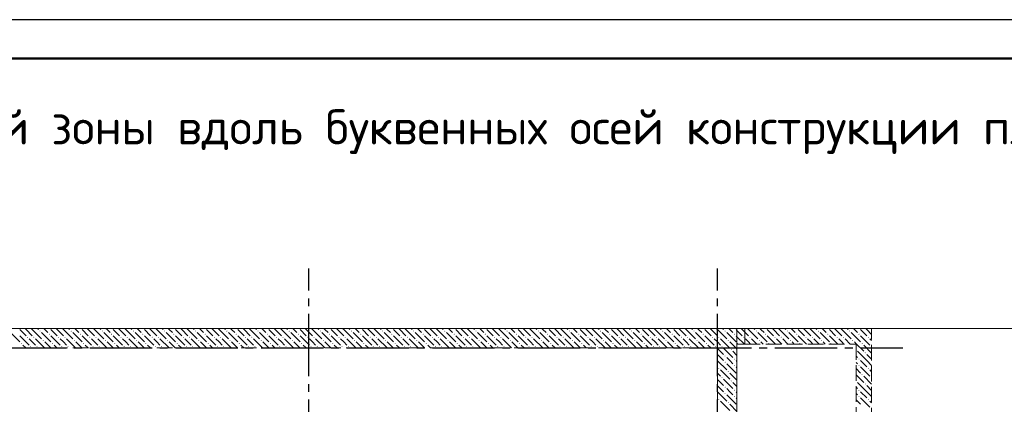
# Model space of a CAD drawing. Header units: millimetres. Extents: x 0 to 59400, y 0 to 42000.
# Tile 20 of 28: x 16099 to 28747, y 37058 to 42000. Entities that reach past the tile are written whole.
import ezdxf

# ---------------------------------------------------------------- set-up
doc = ezdxf.new("R2010")
doc.units = ezdxf.units.MM
doc.linetypes.add('______2', pattern=[270, 200, -70])
doc.linetypes.add('______5', pattern=[1100, 800, -100, 100, -100])
for name, color, linetype, lineweight in [('Standard', 7, 'Continuous', 25), ('ЖБ Перекрытие верхний уровень_1', 7, 'Continuous', 18), ('Текст_ общее', 7, 'Continuous', 25)]:
    doc.layers.add(name, color=color, linetype=linetype, lineweight=lineweight)
doc.layers.add('ЖБ Стена верхний уровень', color=7, linetype='______2', lineweight=13, true_color=0x656565)
doc.layers.add('Оси', color=7, linetype='______5', lineweight=13, true_color=0x656565)
doc.styles.add('ISOCPEUR', font='txt')

msp = doc.modelspace()

# ---------------------------------------------------------------- hatches: boundary and pattern name
at = {"layer": 'ЖБ Стена верхний уровень', "linetype": 'Continuous', "lineweight": 18, "transparency": 33554687}
for points in [[(16354, 38000), (16361, 38006), (16367, 38000), (16361, 37993)], [(16474, 37960), (16481, 37966), (16487, 37960), (16481, 37953)], [(16754, 38000), (16761, 38006), (16767, 38000), (16761, 37993)], [(16874, 37960), (16881, 37966), (16887, 37960), (16881, 37953)], [(17154, 38000), (17161, 38006), (17167, 38000), (17161, 37993)], [(17274, 37960), (17281, 37966), (17287, 37960), (17281, 37953)], [(17554, 38000), (17561, 38006), (17567, 38000), (17561, 37993)], [(17674, 37960), (17681, 37966), (17687, 37960), (17681, 37953)], [(17954, 38000), (17961, 38006), (17967, 38000), (17961, 37993)], [(18074, 37960), (18081, 37966), (18087, 37960), (18081, 37953)], [(18354, 38000), (18361, 38006), (18367, 38000), (18361, 37993)], [(18474, 37960), (18481, 37966), (18487, 37960), (18481, 37953)], [(18754, 38000), (18761, 38006), (18767, 38000), (18761, 37993)], [(18874, 37960), (18881, 37966), (18887, 37960), (18881, 37953)], [(19154, 38000), (19161, 38006), (19167, 38000), (19161, 37993)], [(19274, 37960), (19281, 37966), (19287, 37960), (19281, 37953)], [(19554, 38000), (19561, 38006), (19567, 38000), (19561, 37993)], [(19674, 37960), (19681, 37966), (19687, 37960), (19681, 37953)], [(19954, 38000), (19961, 38006), (19967, 38000), (19961, 37993)], [(20074, 37960), (20081, 37966), (20087, 37960), (20081, 37953)], [(20354, 38000), (20361, 38006), (20367, 38000), (20361, 37993)], [(20474, 37960), (20481, 37966), (20487, 37960), (20481, 37953)], [(20754, 38000), (20761, 38006), (20767, 38000), (20761, 37993)], [(20874, 37960), (20881, 37966), (20887, 37960), (20881, 37953)], [(21154, 38000), (21161, 38006), (21167, 38000), (21161, 37993)], [(21274, 37960), (21281, 37966), (21287, 37960), (21281, 37953)], [(21554, 38000), (21561, 38006), (21567, 38000), (21561, 37993)], [(21674, 37960), (21681, 37966), (21687, 37960), (21681, 37953)], [(21954, 38000), (21961, 38006), (21967, 38000), (21961, 37993)], [(22074, 37960), (22081, 37966), (22087, 37960), (22081, 37953)], [(22354, 38000), (22361, 38006), (22367, 38000), (22361, 37993)], [(22474, 37960), (22481, 37966), (22487, 37960), (22481, 37953)], [(22754, 38000), (22761, 38006), (22767, 38000), (22761, 37993)], [(22874, 37960), (22881, 37966), (22887, 37960), (22881, 37953)], [(23154, 38000), (23161, 38006), (23167, 38000), (23161, 37993)], [(23274, 37960), (23281, 37966), (23287, 37960), (23281, 37953)], [(23554, 38000), (23561, 38006), (23567, 38000), (23561, 37993)], [(23674, 37960), (23681, 37966), (23687, 37960), (23681, 37953)], [(23954, 38000), (23961, 38006), (23967, 38000), (23961, 37993)], [(24074, 37960), (24081, 37966), (24087, 37960), (24081, 37953)], [(24354, 38000), (24361, 38006), (24367, 38000), (24361, 37993)], [(24474, 37960), (24481, 37966), (24487, 37960), (24481, 37953)], [(24754, 38000), (24761, 38006), (24767, 38000), (24761, 37993)], [(24874, 37960), (24881, 37966), (24887, 37960), (24881, 37953)], [(25154, 38000), (25161, 38006), (25167, 38000), (25161, 37993)], [(25274, 37960), (25281, 37966), (25287, 37960), (25281, 37953)], [(25554, 38000), (25561, 38006), (25567, 38000), (25561, 37993)], [(25674, 37960), (25681, 37966), (25687, 37960), (25681, 37953)], [(25954, 38000), (25961, 38006), (25967, 38000), (25961, 37993)], [(26074, 37960), (26081, 37966), (26087, 37960), (26081, 37953)], [(26354, 38000), (26361, 38006), (26367, 38000), (26361, 37993)], [(26474, 37960), (26481, 37966), (26487, 37960), (26481, 37953)], [(26754, 38000), (26761, 38006), (26767, 38000), (26761, 37993)], [(26874, 37960), (26881, 37966), (26887, 37960), (26881, 37953)], [(16114, 37840), (16121, 37846), (16127, 37840), (16121, 37833)], [(16194, 37920), (16201, 37926), (16207, 37920), (16201, 37913)], [(16274, 37920), (16281, 37926), (16287, 37920), (16281, 37913)], [(16394, 37880), (16401, 37886), (16407, 37880), (16401, 37873)], [(16514, 37840), (16521, 37846), (16527, 37840), (16521, 37833)], [(16594, 37920), (16601, 37926), (16607, 37920), (16601, 37913)], [(16674, 37920), (16681, 37926), (16687, 37920), (16681, 37913)], [(16794, 37880), (16801, 37886), (16807, 37880), (16801, 37873)], [(16914, 37840), (16921, 37846), (16927, 37840), (16921, 37833)], [(16994, 37920), (17001, 37926), (17007, 37920), (17001, 37913)], [(17074, 37920), (17081, 37926), (17087, 37920), (17081, 37913)], [(17194, 37880), (17201, 37886), (17207, 37880), (17201, 37873)], [(17314, 37840), (17321, 37846), (17327, 37840), (17321, 37833)], [(17394, 37920), (17401, 37926), (17407, 37920), (17401, 37913)], [(17474, 37920), (17481, 37926), (17487, 37920), (17481, 37913)], [(17594, 37880), (17601, 37886), (17607, 37880), (17601, 37873)], [(17714, 37840), (17721, 37846), (17727, 37840), (17721, 37833)], [(17794, 37920), (17801, 37926), (17807, 37920), (17801, 37913)], [(17874, 37920), (17881, 37926), (17887, 37920), (17881, 37913)], [(17994, 37880), (18001, 37886), (18007, 37880), (18001, 37873)], [(18114, 37840), (18121, 37846), (18127, 37840), (18121, 37833)], [(18194, 37920), (18201, 37926), (18207, 37920), (18201, 37913)], [(18274, 37920), (18281, 37926), (18287, 37920), (18281, 37913)], [(18394, 37880), (18401, 37886), (18407, 37880), (18401, 37873)], [(18514, 37840), (18521, 37846), (18527, 37840), (18521, 37833)], [(18594, 37920), (18601, 37926), (18607, 37920), (18601, 37913)], [(18674, 37920), (18681, 37926), (18687, 37920), (18681, 37913)], [(18794, 37880), (18801, 37886), (18807, 37880), (18801, 37873)], [(18914, 37840), (18921, 37846), (18927, 37840), (18921, 37833)], [(18994, 37920), (19001, 37926), (19007, 37920), (19001, 37913)], [(19074, 37920), (19081, 37926), (19087, 37920), (19081, 37913)], [(19194, 37880), (19201, 37886), (19207, 37880), (19201, 37873)], [(19314, 37840), (19321, 37846), (19327, 37840), (19321, 37833)], [(19394, 37920), (19401, 37926), (19407, 37920), (19401, 37913)], [(19474, 37920), (19481, 37926), (19487, 37920), (19481, 37913)], [(19594, 37880), (19601, 37886), (19607, 37880), (19601, 37873)], [(19714, 37840), (19721, 37846), (19727, 37840), (19721, 37833)], [(19794, 37920), (19801, 37926), (19807, 37920), (19801, 37913)], [(19874, 37920), (19881, 37926), (19887, 37920), (19881, 37913)], [(19994, 37880), (20001, 37886), (20007, 37880), (20001, 37873)], [(20114, 37840), (20121, 37846), (20127, 37840), (20121, 37833)], [(20194, 37920), (20201, 37926), (20207, 37920), (20201, 37913)], [(20274, 37920), (20281, 37926), (20287, 37920), (20281, 37913)], [(20394, 37880), (20401, 37886), (20407, 37880), (20401, 37873)], [(20514, 37840), (20521, 37846), (20527, 37840), (20521, 37833)], [(20594, 37920), (20601, 37926), (20607, 37920), (20601, 37913)], [(20674, 37920), (20681, 37926), (20687, 37920), (20681, 37913)], [(20794, 37880), (20801, 37886), (20807, 37880), (20801, 37873)], [(20914, 37840), (20921, 37846), (20927, 37840), (20921, 37833)], [(20994, 37920), (21001, 37926), (21007, 37920), (21001, 37913)], [(21074, 37920), (21081, 37926), (21087, 37920), (21081, 37913)], [(21194, 37880), (21201, 37886), (21207, 37880), (21201, 37873)], [(21314, 37840), (21321, 37846), (21327, 37840), (21321, 37833)], [(21394, 37920), (21401, 37926), (21407, 37920), (21401, 37913)], [(21474, 37920), (21481, 37926), (21487, 37920), (21481, 37913)], [(21594, 37880), (21601, 37886), (21607, 37880), (21601, 37873)], [(21714, 37840), (21721, 37846), (21727, 37840), (21721, 37833)], [(21794, 37920), (21801, 37926), (21807, 37920), (21801, 37913)], [(21874, 37920), (21881, 37926), (21887, 37920), (21881, 37913)], [(21994, 37880), (22001, 37886), (22007, 37880), (22001, 37873)], [(22114, 37840), (22121, 37846), (22127, 37840), (22121, 37833)], [(22194, 37920), (22201, 37926), (22207, 37920), (22201, 37913)], [(22274, 37920), (22281, 37926), (22287, 37920), (22281, 37913)], [(22394, 37880), (22401, 37886), (22407, 37880), (22401, 37873)], [(22514, 37840), (22521, 37846), (22527, 37840), (22521, 37833)], [(22594, 37920), (22601, 37926), (22607, 37920), (22601, 37913)], [(22674, 37920), (22681, 37926), (22687, 37920), (22681, 37913)], [(22794, 37880), (22801, 37886), (22807, 37880), (22801, 37873)], [(22914, 37840), (22921, 37846), (22927, 37840), (22921, 37833)], [(22994, 37920), (23001, 37926), (23007, 37920), (23001, 37913)], [(23074, 37920), (23081, 37926), (23087, 37920), (23081, 37913)], [(23194, 37880), (23201, 37886), (23207, 37880), (23201, 37873)], [(23314, 37840), (23321, 37846), (23327, 37840), (23321, 37833)], [(23394, 37920), (23401, 37926), (23407, 37920), (23401, 37913)], [(23474, 37920), (23481, 37926), (23487, 37920), (23481, 37913)], [(23594, 37880), (23601, 37886), (23607, 37880), (23601, 37873)], [(23714, 37840), (23721, 37846), (23727, 37840), (23721, 37833)], [(23794, 37920), (23801, 37926), (23807, 37920), (23801, 37913)], [(23874, 37920), (23881, 37926), (23887, 37920), (23881, 37913)], [(23994, 37880), (24001, 37886), (24007, 37880), (24001, 37873)], [(24114, 37840), (24121, 37846), (24127, 37840), (24121, 37833)], [(24194, 37920), (24201, 37926), (24207, 37920), (24201, 37913)], [(24274, 37920), (24281, 37926), (24287, 37920), (24281, 37913)], [(24394, 37880), (24401, 37886), (24407, 37880), (24401, 37873)], [(24514, 37840), (24521, 37846), (24527, 37840), (24521, 37833)], [(24594, 37920), (24601, 37926), (24607, 37920), (24601, 37913)], [(24674, 37920), (24681, 37926), (24687, 37920), (24681, 37913)], [(24794, 37880), (24801, 37886), (24807, 37880), (24801, 37873)], [(24914, 37840), (24921, 37846), (24927, 37840), (24921, 37833)], [(24994, 37920), (25001, 37926), (25007, 37920), (25001, 37913)], [(25074, 37920), (25081, 37926), (25087, 37920), (25081, 37913)], [(25194, 37880), (25201, 37886), (25207, 37880), (25201, 37873)], [(25314, 37840), (25321, 37846), (25327, 37840), (25321, 37833)], [(25394, 37920), (25401, 37926), (25407, 37920), (25401, 37913)], [(25474, 37920), (25481, 37926), (25487, 37920), (25481, 37913)], [(25594, 37880), (25601, 37886), (25607, 37880), (25601, 37873)], [(25714, 37840), (25721, 37846), (25727, 37840), (25721, 37833)], [(25794, 37920), (25801, 37926), (25807, 37920), (25801, 37913)], [(25874, 37920), (25881, 37926), (25887, 37920), (25881, 37913)], [(25994, 37880), (26001, 37886), (26007, 37880), (26001, 37873)], [(26114, 37840), (26121, 37846), (26127, 37840), (26121, 37833)], [(26194, 37920), (26201, 37926), (26207, 37920), (26201, 37913)], [(26274, 37920), (26281, 37926), (26287, 37920), (26281, 37913)], [(26394, 37880), (26401, 37886), (26407, 37880), (26401, 37873)], [(26514, 37840), (26521, 37846), (26527, 37840), (26521, 37833)], [(26594, 37920), (26601, 37926), (26607, 37920), (26601, 37913)], [(26674, 37920), (26681, 37926), (26687, 37920), (26681, 37913)], [(26794, 37880), (26801, 37886), (26807, 37880), (26801, 37873)], [(26914, 37840), (26921, 37846), (26927, 37840), (26921, 37833)], [(26994, 37920), (27001, 37926), (27007, 37920), (27001, 37913)], [(16234, 37800), (16241, 37806), (16247, 37800), (16241, 37793)], [(16314, 37800), (16321, 37806), (16327, 37800), (16321, 37793)], [(16634, 37800), (16641, 37806), (16647, 37800), (16641, 37793)], [(16714, 37800), (16721, 37806), (16727, 37800), (16721, 37793)], [(17034, 37800), (17041, 37806), (17047, 37800), (17041, 37793)], [(17114, 37800), (17121, 37806), (17127, 37800), (17121, 37793)], [(17434, 37800), (17441, 37806), (17447, 37800), (17441, 37793)], [(17514, 37800), (17521, 37806), (17527, 37800), (17521, 37793)], [(17834, 37800), (17841, 37806), (17847, 37800), (17841, 37793)], [(17914, 37800), (17921, 37806), (17927, 37800), (17921, 37793)], [(18234, 37800), (18241, 37806), (18247, 37800), (18241, 37793)], [(18314, 37800), (18321, 37806), (18327, 37800), (18321, 37793)], [(18634, 37800), (18641, 37806), (18647, 37800), (18641, 37793)], [(18714, 37800), (18721, 37806), (18727, 37800), (18721, 37793)], [(19034, 37800), (19041, 37806), (19047, 37800), (19041, 37793)], [(19114, 37800), (19121, 37806), (19127, 37800), (19121, 37793)], [(19434, 37800), (19441, 37806), (19447, 37800), (19441, 37793)], [(19514, 37800), (19521, 37806), (19527, 37800), (19521, 37793)], [(19834, 37800), (19841, 37806), (19847, 37800), (19841, 37793)], [(19914, 37800), (19921, 37806), (19927, 37800), (19921, 37793)], [(20234, 37800), (20241, 37806), (20247, 37800), (20241, 37793)], [(20314, 37800), (20321, 37806), (20327, 37800), (20321, 37793)], [(20634, 37800), (20641, 37806), (20647, 37800), (20641, 37793)], [(20714, 37800), (20721, 37806), (20727, 37800), (20721, 37793)], [(21034, 37800), (21041, 37806), (21047, 37800), (21041, 37793)], [(21114, 37800), (21121, 37806), (21127, 37800), (21121, 37793)], [(21434, 37800), (21441, 37806), (21447, 37800), (21441, 37793)], [(21514, 37800), (21521, 37806), (21527, 37800), (21521, 37793)], [(21834, 37800), (21841, 37806), (21847, 37800), (21841, 37793)], [(21914, 37800), (21921, 37806), (21927, 37800), (21921, 37793)], [(22234, 37800), (22241, 37806), (22247, 37800), (22241, 37793)], [(22314, 37800), (22321, 37806), (22327, 37800), (22321, 37793)], [(22634, 37800), (22641, 37806), (22647, 37800), (22641, 37793)], [(22714, 37800), (22721, 37806), (22727, 37800), (22721, 37793)], [(23034, 37800), (23041, 37806), (23047, 37800), (23041, 37793)], [(23114, 37800), (23121, 37806), (23127, 37800), (23121, 37793)], [(23434, 37800), (23441, 37806), (23447, 37800), (23441, 37793)], [(23514, 37800), (23521, 37806), (23527, 37800), (23521, 37793)], [(23834, 37800), (23841, 37806), (23847, 37800), (23841, 37793)], [(23914, 37800), (23921, 37806), (23927, 37800), (23921, 37793)], [(24234, 37800), (24241, 37806), (24247, 37800), (24241, 37793)], [(24314, 37800), (24321, 37806), (24327, 37800), (24321, 37793)], [(24634, 37800), (24641, 37806), (24647, 37800), (24641, 37793)], [(24714, 37800), (24721, 37806), (24727, 37800), (24721, 37793)], [(25034, 37800), (25041, 37806), (25047, 37800), (25041, 37793)], [(25114, 37800), (25121, 37806), (25127, 37800), (25121, 37793)], [(25234, 37760), (25241, 37766), (25247, 37760), (25241, 37753)], [(26843, 37764), (26847, 37760), (26843, 37755)], [(26954, 37720), (26961, 37726), (26967, 37720), (26961, 37713)], [(27034, 37800), (27041, 37806), (27043, 37804), (27043, 37795), (27041, 37793)], [(25154, 37680), (25161, 37686), (25167, 37680), (25161, 37673)], [(25154, 37600), (25161, 37606), (25167, 37600), (25161, 37593)], [(25274, 37640), (25281, 37646), (25287, 37640), (25281, 37633)], [(25274, 37560), (25281, 37566), (25287, 37560), (25281, 37553)], [(26874, 37640), (26881, 37646), (26887, 37640), (26881, 37633)], [(26874, 37560), (26881, 37566), (26887, 37560), (26881, 37553)], [(25074, 37520), (25081, 37526), (25087, 37520), (25081, 37513)], [(25194, 37480), (25201, 37486), (25207, 37480), (25201, 37473)], [(26914, 37440), (26921, 37446), (26927, 37440), (26921, 37433)], [(26994, 37520), (27001, 37526), (27007, 37520), (27001, 37513)], [(25114, 37400), (25121, 37406), (25127, 37400), (25121, 37393)], [(25234, 37360), (25241, 37366), (25247, 37360), (25241, 37353)], [(26843, 37364), (26847, 37360), (26843, 37355)], [(26954, 37320), (26961, 37326), (26967, 37320), (26961, 37313)], [(27034, 37400), (27041, 37406), (27043, 37404), (27043, 37395), (27041, 37393)], [(25154, 37280), (25161, 37286), (25167, 37280), (25161, 37273)], [(25154, 37200), (25161, 37206), (25167, 37200), (25161, 37193)], [(25274, 37240), (25281, 37246), (25287, 37240), (25281, 37233)], [(26874, 37240), (26881, 37246), (26887, 37240), (26881, 37233)], [(25074, 37120), (25081, 37126), (25087, 37120), (25081, 37113)], [(25194, 37080), (25201, 37086), (25207, 37080), (25201, 37073)], [(25274, 37160), (25281, 37166), (25287, 37160), (25281, 37153)], [(26874, 37160), (26881, 37166), (26887, 37160), (26881, 37153)], [(26994, 37120), (27001, 37126), (27007, 37120), (27001, 37113)]]:
    msp.add_hatch(color=7, dxfattribs=at).paths.add_polyline_path(points, flags=16)

# ---------------------------------------------------------------- linework, layer by layer
at = {"layer": 'Standard', "color": 7, "linetype": 'Continuous', "lineweight": 25, "transparency": 33554687}
msp.add_lwpolyline([(0, 0), (59400, 0), (59400, 42000), (0, 42000), (0, 0)], close=True, dxfattribs=at)
at = {"layer": 'Standard', "color": 7, "linetype": 'Continuous', "lineweight": 13, "transparency": 33554687}
for points in [[(59400, 42000), (0, 42000), (0, 19532), (59400, 19532), (59400, 42000)], [(58900, 41500), (2000, 41500), (2000, 6000), (58900, 6000), (58900, 41500)], [(6813, 19282), (55406, 19282), (55406, 38032), (6813, 38032), (6813, 19282)], [(6813, 19532), (55406, 19532), (55406, 38032), (6813, 38032), (6813, 19532)]]:
    msp.add_lwpolyline(points, dxfattribs=at)
at = {"layer": 'Standard', "color": 7, "linetype": 'Continuous', "lineweight": 50, "transparency": 33554687}
msp.add_lwpolyline([(2000, 41500), (58900, 41500), (58900, 500), (2000, 500), (2000, 41500)], close=True, dxfattribs=at)
at = {"layer": 'ЖБ Перекрытие верхний уровень_1', "color": 7, "linetype": 'Continuous', "lineweight": 18, "transparency": 33554687}
for p, q in [((25313, 38032), (6813, 38032)), ((25313, 31482), (25313, 38032))]:
    msp.add_line(p, q, dxfattribs=at)
at = {"layer": 'ЖБ Стена верхний уровень', "color": 251, "linetype": '______2', "lineweight": 13, "true_color": 0x656565, "transparency": 33554687}
for p, q in [((25313, 38032), (7063, 38032)), ((25413, 38032), (25313, 38032)), ((25413, 37832), (25413, 38032)), ((26843, 38032), (25413, 38032)), ((27043, 38032), (26843, 38032)), ((27043, 31682), (27043, 38032)), ((25313, 37782), (25313, 37832)), ((25313, 37832), (25413, 37832)), ((25413, 37832), (26843, 37832)), ((26843, 37832), (26843, 31682)), ((7063, 37782), (25063, 37782)), ((25063, 37782), (25063, 34082)), ((25313, 34082), (25313, 37782))]:
    msp.add_line(p, q, dxfattribs=at)
at = {"layer": 'ЖБ Стена верхний уровень', "color": 9, "linetype": 'Continuous', "lineweight": 18, "true_color": 0xc7c7c7, "transparency": 33554687}
for p, q in [((15981, 37980), (16101, 37860)), ((16101, 38020), (16181, 37940)), ((16181, 38020), (16168, 38032)), ((16181, 38020), (16261, 37940)), ((16248, 38032), (16261, 38020)), ((16261, 38020), (16381, 37900)), ((16328, 38032), (16341, 38020)), ((16381, 37980), (16501, 37860)), ((16421, 38020), (16408, 38032)), ((16461, 37980), (16421, 38020)), ((16501, 38020), (16581, 37940)), ((16581, 38020), (16568, 38032)), ((16581, 38020), (16661, 37940)), ((16648, 38032), (16661, 38020)), ((16661, 38020), (16781, 37900)), ((16728, 38032), (16741, 38020)), ((16781, 37980), (16901, 37860)), ((16821, 38020), (16808, 38032)), ((16861, 37980), (16821, 38020)), ((16901, 38020), (16981, 37940)), ((16981, 38020), (16968, 38032)), ((16981, 38020), (17061, 37940)), ((17048, 38032), (17061, 38020)), ((17061, 38020), (17181, 37900)), ((17128, 38032), (17141, 38020)), ((17181, 37980), (17301, 37860)), ((17221, 38020), (17208, 38032)), ((17261, 37980), (17221, 38020)), ((17301, 38020), (17381, 37940)), ((17381, 38020), (17368, 38032)), ((17381, 38020), (17461, 37940)), ((17448, 38032), (17461, 38020)), ((17461, 38020), (17581, 37900)), ((17528, 38032), (17541, 38020)), ((17581, 37980), (17701, 37860)), ((17621, 38020), (17608, 38032)), ((17661, 37980), (17621, 38020)), ((17701, 38020), (17781, 37940)), ((17781, 38020), (17768, 38032)), ((17781, 38020), (17861, 37940)), ((17848, 38032), (17861, 38020)), ((17861, 38020), (17981, 37900)), ((17928, 38032), (17941, 38020)), ((17981, 37980), (18101, 37860)), ((18021, 38020), (18008, 38032)), ((18061, 37980), (18021, 38020)), ((18101, 38020), (18181, 37940)), ((18181, 38020), (18168, 38032)), ((18181, 38020), (18261, 37940)), ((18248, 38032), (18261, 38020)), ((18261, 38020), (18381, 37900)), ((18328, 38032), (18341, 38020)), ((18381, 37980), (18501, 37860)), ((18421, 38020), (18408, 38032)), ((18461, 37980), (18421, 38020)), ((18501, 38020), (18581, 37940)), ((18581, 38020), (18568, 38032)), ((18581, 38020), (18661, 37940)), ((18648, 38032), (18661, 38020)), ((18661, 38020), (18781, 37900)), ((18728, 38032), (18741, 38020)), ((18781, 37980), (18901, 37860)), ((18821, 38020), (18808, 38032)), ((18861, 37980), (18821, 38020)), ((18901, 38020), (18981, 37940)), ((18981, 38020), (18968, 38032)), ((18981, 38020), (19061, 37940)), ((19048, 38032), (19061, 38020)), ((19061, 38020), (19181, 37900)), ((19128, 38032), (19141, 38020)), ((19181, 37980), (19301, 37860)), ((19221, 38020), (19208, 38032)), ((19261, 37980), (19221, 38020)), ((19301, 38020), (19381, 37940)), ((19381, 38020), (19368, 38032)), ((19381, 38020), (19461, 37940)), ((19448, 38032), (19461, 38020)), ((19461, 38020), (19581, 37900)), ((19528, 38032), (19541, 38020)), ((19581, 37980), (19701, 37860)), ((19621, 38020), (19608, 38032)), ((19661, 37980), (19621, 38020)), ((19701, 38020), (19781, 37940)), ((19781, 38020), (19768, 38032)), ((19781, 38020), (19861, 37940)), ((19848, 38032), (19861, 38020)), ((19861, 38020), (19981, 37900)), ((19928, 38032), (19941, 38020)), ((19981, 37980), (20101, 37860)), ((20021, 38020), (20008, 38032)), ((20061, 37980), (20021, 38020)), ((20101, 38020), (20181, 37940)), ((20181, 38020), (20168, 38032)), ((20181, 38020), (20261, 37940)), ((20248, 38032), (20261, 38020)), ((20261, 38020), (20381, 37900)), ((20328, 38032), (20341, 38020)), ((20381, 37980), (20501, 37860)), ((20421, 38020), (20408, 38032)), ((20461, 37980), (20421, 38020)), ((20501, 38020), (20581, 37940)), ((20581, 38020), (20568, 38032)), ((20581, 38020), (20661, 37940)), ((20648, 38032), (20661, 38020)), ((20661, 38020), (20781, 37900)), ((20728, 38032), (20741, 38020)), ((20781, 37980), (20901, 37860)), ((20821, 38020), (20808, 38032)), ((20861, 37980), (20821, 38020)), ((20901, 38020), (20981, 37940)), ((20981, 38020), (20968, 38032)), ((20981, 38020), (21061, 37940)), ((21048, 38032), (21061, 38020)), ((21061, 38020), (21181, 37900)), ((21128, 38032), (21141, 38020)), ((21181, 37980), (21301, 37860)), ((21221, 38020), (21208, 38032)), ((21261, 37980), (21221, 38020)), ((21301, 38020), (21381, 37940)), ((21381, 38020), (21368, 38032)), ((21381, 38020), (21461, 37940)), ((21448, 38032), (21461, 38020)), ((21461, 38020), (21581, 37900)), ((21528, 38032), (21541, 38020)), ((21581, 37980), (21701, 37860)), ((21621, 38020), (21608, 38032)), ((21661, 37980), (21621, 38020)), ((21701, 38020), (21781, 37940)), ((21781, 38020), (21768, 38032)), ((21781, 38020), (21861, 37940)), ((21848, 38032), (21861, 38020)), ((21861, 38020), (21981, 37900)), ((21928, 38032), (21941, 38020)), ((21981, 37980), (22101, 37860)), ((22021, 38020), (22008, 38032)), ((22061, 37980), (22021, 38020)), ((22101, 38020), (22181, 37940)), ((22181, 38020), (22168, 38032)), ((22181, 38020), (22261, 37940)), ((22248, 38032), (22261, 38020)), ((22261, 38020), (22381, 37900)), ((22328, 38032), (22341, 38020)), ((22381, 37980), (22501, 37860)), ((22421, 38020), (22408, 38032)), ((22461, 37980), (22421, 38020)), ((22501, 38020), (22581, 37940)), ((22581, 38020), (22568, 38032)), ((22581, 38020), (22661, 37940)), ((22648, 38032), (22661, 38020)), ((22661, 38020), (22781, 37900)), ((22728, 38032), (22741, 38020)), ((22781, 37980), (22901, 37860)), ((22821, 38020), (22808, 38032)), ((22861, 37980), (22821, 38020)), ((22901, 38020), (22981, 37940)), ((22981, 38020), (22968, 38032)), ((22981, 38020), (23061, 37940)), ((23048, 38032), (23061, 38020)), ((23061, 38020), (23181, 37900)), ((23128, 38032), (23141, 38020)), ((23181, 37980), (23301, 37860)), ((23221, 38020), (23208, 38032)), ((23261, 37980), (23221, 38020)), ((23301, 38020), (23381, 37940)), ((23381, 38020), (23368, 38032)), ((23381, 38020), (23461, 37940)), ((23448, 38032), (23461, 38020)), ((23461, 38020), (23581, 37900)), ((23528, 38032), (23541, 38020)), ((23581, 37980), (23701, 37860)), ((23621, 38020), (23608, 38032)), ((23661, 37980), (23621, 38020)), ((23701, 38020), (23781, 37940)), ((23781, 38020), (23768, 38032)), ((23781, 38020), (23861, 37940)), ((23848, 38032), (23861, 38020)), ((23861, 38020), (23981, 37900)), ((23928, 38032), (23941, 38020)), ((23981, 37980), (24101, 37860)), ((24021, 38020), (24008, 38032)), ((24061, 37980), (24021, 38020)), ((24101, 38020), (24181, 37940)), ((24181, 38020), (24168, 38032)), ((24181, 38020), (24261, 37940)), ((24248, 38032), (24261, 38020)), ((24261, 38020), (24381, 37900)), ((24328, 38032), (24341, 38020)), ((24381, 37980), (24501, 37860)), ((24421, 38020), (24408, 38032)), ((24461, 37980), (24421, 38020)), ((24501, 38020), (24581, 37940)), ((24581, 38020), (24568, 38032)), ((24581, 38020), (24661, 37940)), ((24648, 38032), (24661, 38020)), ((24661, 38020), (24781, 37900)), ((24728, 38032), (24741, 38020)), ((24781, 37980), (24901, 37860)), ((24821, 38020), (24808, 38032)), ((24861, 37980), (24821, 38020)), ((24901, 38020), (24981, 37940)), ((24981, 38020), (24968, 38032)), ((24981, 38020), (25061, 37940)), ((25048, 38032), (25061, 38020)), ((25061, 38020), (25181, 37900)), ((25128, 38032), (25141, 38020)), ((25181, 37980), (25301, 37860)), ((25221, 38020), (25208, 38032)), ((25261, 37980), (25221, 38020)), ((25301, 38020), (25313, 38007)), ((25313, 38007), (25381, 37940)), ((25381, 38020), (25368, 38032)), ((25381, 38020), (25461, 37940)), ((25448, 38032), (25461, 38020)), ((25461, 38020), (25581, 37900)), ((25528, 38032), (25541, 38020)), ((25581, 37980), (25701, 37860)), ((25621, 38020), (25608, 38032)), ((25661, 37980), (25621, 38020)), ((25701, 38020), (25781, 37940)), ((25781, 38020), (25768, 38032)), ((25781, 38020), (25861, 37940)), ((25848, 38032), (25861, 38020)), ((25861, 38020), (25981, 37900)), ((25928, 38032), (25941, 38020)), ((25981, 37980), (26101, 37860)), ((26021, 38020), (26008, 38032)), ((26061, 37980), (26021, 38020)), ((26101, 38020), (26181, 37940)), ((26181, 38020), (26168, 38032)), ((26181, 38020), (26261, 37940)), ((26248, 38032), (26261, 38020)), ((26261, 38020), (26381, 37900)), ((26328, 38032), (26341, 38020)), ((26381, 37980), (26501, 37860)), ((26421, 38020), (26408, 38032)), ((26461, 37980), (26421, 38020)), ((26501, 38020), (26581, 37940)), ((26581, 38020), (26568, 38032)), ((26581, 38020), (26661, 37940)), ((26648, 38032), (26661, 38020)), ((26661, 38020), (26781, 37900)), ((26728, 38032), (26741, 38020)), ((26781, 37980), (26843, 37917)), ((26821, 38020), (26808, 38032)), ((26843, 37997), (26821, 38020)), ((26861, 37980), (26843, 37997)), ((26901, 38020), (26981, 37940)), ((26981, 38020), (26968, 38032)), ((26981, 38020), (27043, 37957)), ((16101, 37940), (16221, 37820)), ((16178, 37782), (16141, 37820)), ((16261, 37860), (16221, 37900)), ((16301, 37820), (16261, 37860)), ((16301, 37900), (16418, 37782)), ((16421, 37860), (16498, 37782)), ((16501, 37940), (16621, 37820)), ((16578, 37782), (16541, 37820)), ((16661, 37860), (16621, 37900)), ((16701, 37820), (16661, 37860)), ((16701, 37900), (16818, 37782)), ((16821, 37860), (16898, 37782)), ((16901, 37940), (17021, 37820)), ((16978, 37782), (16941, 37820)), ((17061, 37860), (17021, 37900)), ((17101, 37820), (17061, 37860)), ((17101, 37900), (17218, 37782)), ((17221, 37860), (17298, 37782)), ((17301, 37940), (17421, 37820)), ((17378, 37782), (17341, 37820)), ((17461, 37860), (17421, 37900)), ((17501, 37820), (17461, 37860)), ((17501, 37900), (17618, 37782)), ((17621, 37860), (17698, 37782)), ((17701, 37940), (17821, 37820)), ((17778, 37782), (17741, 37820)), ((17861, 37860), (17821, 37900)), ((17901, 37820), (17861, 37860)), ((17901, 37900), (18018, 37782)), ((18021, 37860), (18098, 37782)), ((18101, 37940), (18221, 37820)), ((18178, 37782), (18141, 37820)), ((18261, 37860), (18221, 37900)), ((18301, 37820), (18261, 37860)), ((18301, 37900), (18418, 37782)), ((18421, 37860), (18498, 37782)), ((18501, 37940), (18621, 37820)), ((18578, 37782), (18541, 37820)), ((18661, 37860), (18621, 37900)), ((18701, 37820), (18661, 37860)), ((18701, 37900), (18818, 37782)), ((18821, 37860), (18898, 37782)), ((18901, 37940), (19021, 37820)), ((18978, 37782), (18941, 37820)), ((19061, 37860), (19021, 37900)), ((19101, 37820), (19061, 37860)), ((19101, 37900), (19218, 37782)), ((19221, 37860), (19298, 37782)), ((19301, 37940), (19421, 37820)), ((19378, 37782), (19341, 37820)), ((19461, 37860), (19421, 37900)), ((19501, 37820), (19461, 37860)), ((19501, 37900), (19618, 37782)), ((19621, 37860), (19698, 37782)), ((19701, 37940), (19821, 37820)), ((19778, 37782), (19741, 37820)), ((19861, 37860), (19821, 37900)), ((19901, 37820), (19861, 37860)), ((19901, 37900), (20018, 37782)), ((20021, 37860), (20098, 37782)), ((20101, 37940), (20221, 37820)), ((20178, 37782), (20141, 37820)), ((20261, 37860), (20221, 37900)), ((20301, 37820), (20261, 37860)), ((20301, 37900), (20418, 37782)), ((20421, 37860), (20498, 37782)), ((20501, 37940), (20621, 37820)), ((20578, 37782), (20541, 37820)), ((20661, 37860), (20621, 37900)), ((20701, 37820), (20661, 37860)), ((20701, 37900), (20818, 37782)), ((20821, 37860), (20898, 37782)), ((20901, 37940), (21021, 37820)), ((20978, 37782), (20941, 37820)), ((21061, 37860), (21021, 37900)), ((21101, 37820), (21061, 37860)), ((21101, 37900), (21218, 37782)), ((21221, 37860), (21298, 37782)), ((21301, 37940), (21421, 37820)), ((21378, 37782), (21341, 37820)), ((21461, 37860), (21421, 37900)), ((21501, 37820), (21461, 37860)), ((21501, 37900), (21618, 37782)), ((21621, 37860), (21698, 37782)), ((21701, 37940), (21821, 37820)), ((21778, 37782), (21741, 37820)), ((21861, 37860), (21821, 37900)), ((21901, 37820), (21861, 37860)), ((21901, 37900), (22018, 37782)), ((22021, 37860), (22098, 37782)), ((22101, 37940), (22221, 37820)), ((22178, 37782), (22141, 37820)), ((22261, 37860), (22221, 37900)), ((22301, 37820), (22261, 37860)), ((22301, 37900), (22418, 37782)), ((22421, 37860), (22498, 37782)), ((22501, 37940), (22621, 37820)), ((22578, 37782), (22541, 37820)), ((22661, 37860), (22621, 37900)), ((22701, 37820), (22661, 37860)), ((22701, 37900), (22818, 37782)), ((22821, 37860), (22898, 37782)), ((22901, 37940), (23021, 37820)), ((22978, 37782), (22941, 37820)), ((23061, 37860), (23021, 37900)), ((23101, 37820), (23061, 37860)), ((23101, 37900), (23218, 37782)), ((23221, 37860), (23298, 37782)), ((23301, 37940), (23421, 37820)), ((23378, 37782), (23341, 37820)), ((23461, 37860), (23421, 37900)), ((23501, 37820), (23461, 37860)), ((23501, 37900), (23618, 37782)), ((23621, 37860), (23698, 37782)), ((23701, 37940), (23821, 37820)), ((23778, 37782), (23741, 37820)), ((23861, 37860), (23821, 37900)), ((23901, 37820), (23861, 37860)), ((23901, 37900), (24018, 37782)), ((24021, 37860), (24098, 37782)), ((24101, 37940), (24221, 37820)), ((24178, 37782), (24141, 37820)), ((24261, 37860), (24221, 37900)), ((24301, 37820), (24261, 37860)), ((24301, 37900), (24418, 37782)), ((24421, 37860), (24498, 37782)), ((24501, 37940), (24621, 37820)), ((24578, 37782), (24541, 37820)), ((24661, 37860), (24621, 37900)), ((24701, 37820), (24661, 37860)), ((24701, 37900), (24818, 37782)), ((24821, 37860), (24898, 37782)), ((24901, 37940), (25021, 37820)), ((24978, 37782), (24941, 37820)), ((25061, 37860), (25021, 37900)), ((25101, 37820), (25061, 37860)), ((25101, 37900), (25218, 37782)), ((25221, 37860), (25298, 37782)), ((25301, 37940), (25313, 37927)), ((25313, 37927), (25408, 37832)), ((25461, 37860), (25421, 37900)), ((25488, 37832), (25461, 37860)), ((25501, 37900), (25568, 37832)), ((25621, 37860), (25648, 37832)), ((25701, 37940), (25808, 37832)), ((25861, 37860), (25821, 37900)), ((25888, 37832), (25861, 37860)), ((25901, 37900), (25968, 37832)), ((26021, 37860), (26048, 37832)), ((26101, 37940), (26208, 37832)), ((26261, 37860), (26221, 37900)), ((26288, 37832), (26261, 37860)), ((26301, 37900), (26368, 37832)), ((26421, 37860), (26448, 37832)), ((26501, 37940), (26608, 37832)), ((26661, 37860), (26621, 37900)), ((26688, 37832), (26661, 37860)), ((26701, 37900), (26768, 37832)), ((26821, 37860), (26843, 37837)), ((26843, 37917), (26901, 37860)), ((26843, 37837), (26941, 37740)), ((26901, 37940), (27021, 37820)), ((27043, 37717), (26941, 37820)), ((27043, 37877), (27021, 37900)), ((25141, 37780), (25261, 37660)), ((25218, 37782), (25221, 37780)), ((25313, 37687), (25261, 37740)), ((25298, 37782), (25313, 37767)), ((26981, 37620), (26861, 37740)), ((26981, 37700), (27043, 37637)), ((25221, 37620), (25181, 37660)), ((25181, 37580), (25301, 37460)), ((25261, 37580), (25221, 37620)), ((25301, 37620), (25313, 37607)), ((26843, 37677), (26861, 37660)), ((26861, 37580), (26843, 37597)), ((26901, 37620), (26981, 37540)), ((26981, 37620), (27043, 37557)), ((25101, 37500), (25221, 37380)), ((25221, 37460), (25313, 37367)), ((25301, 37540), (25313, 37527)), ((26843, 37517), (26901, 37460)), ((26901, 37540), (27021, 37420)), ((27043, 37477), (27021, 37500)), ((25141, 37380), (25261, 37260)), ((25313, 37287), (25261, 37340)), ((26843, 37437), (26941, 37340)), ((26981, 37220), (26861, 37340)), ((27043, 37317), (26941, 37420)), ((25221, 37220), (25181, 37260)), ((25261, 37180), (25221, 37220)), ((25301, 37220), (25313, 37207)), ((26843, 37277), (26861, 37260)), ((26861, 37180), (26843, 37197)), ((26901, 37220), (26981, 37140)), ((26981, 37300), (27043, 37237)), ((26981, 37220), (27043, 37157)), ((25101, 37100), (25221, 36980)), ((25181, 37180), (25301, 37060)), ((25221, 37060), (25313, 36967)), ((25301, 37140), (25313, 37127)), ((26843, 37117), (26901, 37060)), ((26901, 37140), (27021, 37020)), ((27043, 37077), (27021, 37100))]:
    msp.add_line(p, q, dxfattribs=at)
for points in [[(25063, 37777), (25063, 37777), (25141, 37700)], [(25063, 37697), (25063, 37697), (25141, 37620)], [(25063, 37617), (25063, 37617), (25181, 37500)], [(25101, 37420), (25063, 37457), (25063, 37457)], [(25063, 37377), (25063, 37377), (25141, 37300)], [(25063, 37297), (25063, 37297), (25141, 37220)], [(25063, 37217), (25063, 37217), (25181, 37100)]]:
    msp.add_lwpolyline(points, dxfattribs=at)
at = {"layer": 'Оси', "color": 8, "linetype": '______5', "lineweight": -3, "transparency": 33554687}
for p, q in [((19813, 16519), (19813, 38805)), ((25063, 16519), (25063, 38805)), ((3800, 37782), (27445, 37782))]:
    msp.add_line(p, q, dxfattribs=at)

# ---------------------------------------------------------------- texts
at = {"layer": 'Текст_ общее', "color": 7, "linetype": 'Continuous', "lineweight": 50, "transparency": 33554687, "insert": (3000, 40275), "char_height": 450, "width": 33256.67, "attachment_point": 7, "style": 'ISOCPEUR'}
msp.add_mtext('\\W1.00;Схема дополнительного армирования верхней зоны вдоль буквенных осей конструкции плиты перекрытия подвала', dxfattribs=at)

doc.saveas('drawing.dxf')
